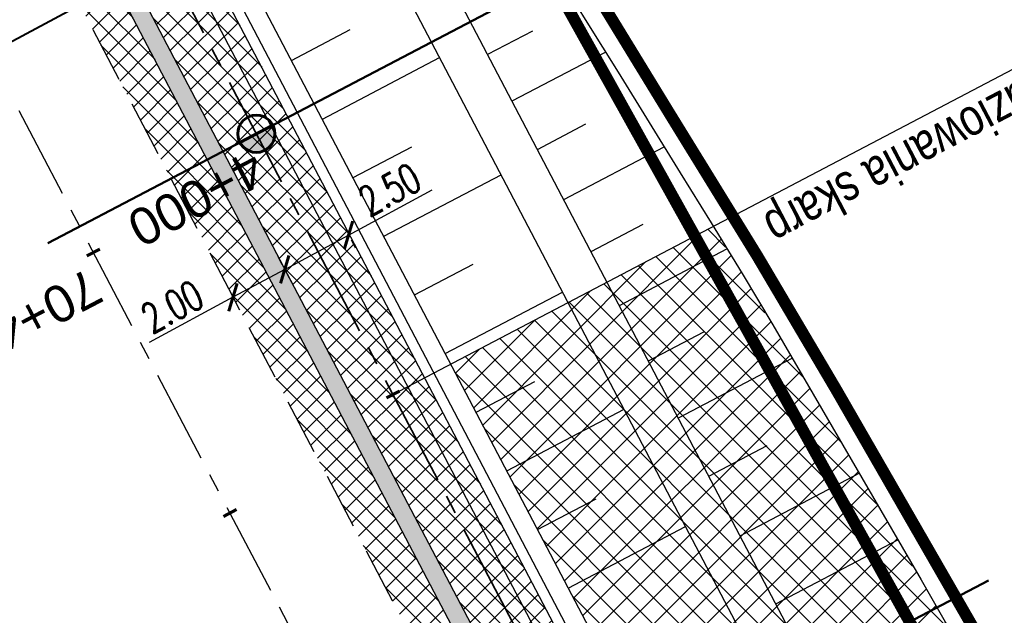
# Model space of a CAD drawing. Header units: metres. Extents: x 7529682 to 7533711, y 5721195 to 5727842.
# Tile 25 of 232: x 7531568 to 7531601, y 5724247 to 5724267. Entities that reach past the tile are written whole.
import ezdxf

# ---------------------------------------------------------------- set-up
doc = ezdxf.new("R2010")
doc.units = ezdxf.units.M
doc.header["$PDMODE"] = 1
doc.header["$PDSIZE"] = 0.3
for name, pattern in [('817-dzialki-09-05-04$0$HIDDEN', [0.375, 0.25, -0.125]), ('ACAD_ISO05W100', [33, 24, -3, 0, -3, 0, -3]), ('CENTER', [50.800000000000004, 31.75, -6.35, 6.35, -6.35]), ('CENTER2', [28.575000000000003, 19.05, -3.175, 3.175, -3.175]), ('HIDDEN', [9.524999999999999, 6.35, -3.175])]:
    doc.linetypes.add(name, pattern=pattern)
for name, color, linetype in [('C-DROGI-SYTUACJA', 7, 'Continuous'), ('C-DROGI-SYTUACJA-ETYKIETY', 7, 'Continuous'), ('D-hatch-pobocza', 131, 'Continuous'), ('D-pobocza', 60, 'Continuous'), ('D-skarpa', 2, 'Continuous'), ('D-skarpa-kreskowanie', 2, 'Continuous'), ('D-wymiary', 1, 'Continuous')]:
    doc.layers.add(name, color=color, linetype=linetype)
for name, color, linetype, lineweight in [('D-bariera-uliczna-typu-B-01', 1, 'FENCELINE1', 30), ('D-krawędzie', 3, 'Continuous', 30), ('D-obrzeża', 2, 'Continuous', 30), ('D-opisy', 2, 'Continuous', 30), ('D-oś', 10, 'CENTER', 30), ('D-pas-drogowy', 7, 'ACAD_ISO05W100', 50), ('Sieci-KD-proj', 4, 'KANDESZCZ_X2', 30)]:
    doc.layers.add(name, color=color, linetype=linetype, lineweight=lineweight)
for name, color, linetype, lineweight, true_color in [('D-hatch-ciag-pieszo-rowerowy', 7, 'Continuous', 13, 0xff9f80), ('D-hatch-gwozdziowanie', 7, 'Continuous', 13, 0xffc824), ('D-LR-etap-III', 7, '817-dzialki-09-05-04$0$HIDDEN', 50, 0x00008f), ('D-przekroje-pop', 7, 'Continuous', 50, 0x000099), ('D-typowe', 7, 'Continuous', 40, 0x0061c2), ('D-ścieki', 7, 'Continuous', 30, 0x0544ff)]:
    doc.layers.add(name, color=color, linetype=linetype, lineweight=lineweight, true_color=true_color)
doc.layers.add('poprzeczki', color=7, linetype='Continuous', true_color=0x0000c7)
doc.styles.add('2mm08', font='arial.ttf', dxfattribs={"width": 0.8})
doc.styles.add('DIMTEXT', font='simplex.shx', dxfattribs={"width": 0.7})
doc.styles.get("Standard").update_dxf_attribs({"font": 'arial.ttf'})
doc.linetypes.add('FENCELINE1', pattern='A,6.35,-2.54,[133,ltypeshp.shx,S=2.54,R=0,X=-2.54,Y=0],-2.54,25.4', length=36.83)
doc.linetypes.add('KANDESZCZ_X2', pattern='A,4.366477,-0.326302,["kd",DIMTEXT,S=1.28,R=0,X=0,Y=-0.405864],-2.036296,4.465198', length=11.194273)
doc.dimstyles.new('500', dxfattribs={"dimtxt": 1, "dimasz": 0.6999999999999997, "dimexe": 0.2, "dimexo": 0.5, "dimgap": 0.2, "dimtad": 1, "dimrnd": 0.005, "dimzin": 0, "dimdsep": 46, "dimtxsty": 'DIMTEXT', "dimblk": 'ARCHTICK', "dimcen": 0, "dimclrd": 256, "dimclre": 256, "dimclrt": 2, "dimadec": 5, "dimazin": 0, "dimtfac": 1, "dimtofl": 0, "dimtmove": 0, "dimatfit": 3, "dimfxl": 1, "dimtolj": 1, "dimtzin": 0, "dimlwd": -1, "dimlwe": -1, "dimarcsym": 0})
pattern_1 = [(45, (0, 0), (-0.3367596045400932, 0.3367596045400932), []), (135, (0, 0), (-0.3367596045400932, -0.3367596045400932), [])]

# ---------------------------------------------------------------- blocks, each defined once
blk = doc.blocks.new('AeccTickLine')
at = {"color": 0, "linetype": 'ByBlock', "lineweight": -2}
blk.add_line((0, 1), (-3.673819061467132e-16, -1), dxfattribs=at)
blk = doc.blocks.new('_ArchTick')
at = {"color": 0, "linetype": 'ByBlock', "const_width": 0.15}
blk.add_lwpolyline([(-0.5, -0.5), (0.5, 0.5)], dxfattribs=at)
blk = doc.blocks.new('*D112')
at = {"layer": 'D-wymiary', "transparency": 16777216}
for p, q in [((7531579.122805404, 5724259.497019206), (7531581.969951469, 5724261.029404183)), ((7531576.953360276, 5724258.329385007), (7531579.122805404, 5724259.497019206)), ((7531579.359772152, 5724259.056738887), (7531579.217592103, 5724259.320907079)), ((7531576.716393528, 5724258.769665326), (7531576.858573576, 5724258.505497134))]:
    blk.add_line(p, q, dxfattribs=at)
at = {"layer": 'Defpoints', "color": 0, "transparency": 16777216}
for p in [(7531579.122805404, 5724259.497019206), (7531579.122805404, 5724259.497019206), (7531576.953360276, 5724258.329385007)]:
    blk.add_point(p, dxfattribs=at)
at = {"layer": 'D-wymiary', "transparency": 16777216, "xscale": 0.6999999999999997, "yscale": 0.6999999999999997, "zscale": 0.6999999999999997}
for p, rotation in [((7531579.122805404, 5724259.497019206), 28.28993288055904), ((7531576.953360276, 5724258.329385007), 208.289932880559)]:
    blk.add_blockref('_ArchTick', p, dxfattribs=dict(at, rotation=rotation))
at = {"layer": 'D-wymiary', "color": 2, "transparency": 16777216, "insert": (7531580.522821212, 5724261.045480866), "char_height": 1, "attachment_point": 5, "rotation": 28.28993288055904, "style": 'DIMTEXT'}
blk.add_mtext('\\A1;2.50', dxfattribs=at)
blk = doc.blocks.new('*D113')
at = {"layer": 'D-wymiary', "transparency": 16777216}
for p, q in [((7531576.953360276, 5724258.329385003), (7531575.192238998, 5724257.381518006)), ((7531577.190327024, 5724257.889104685), (7531577.048146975, 5724258.153272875)), ((7531575.192238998, 5724257.381518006), (7531572.345092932, 5724255.84913303)), ((7531575.429205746, 5724256.941237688), (7531575.287025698, 5724257.205405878))]:
    blk.add_line(p, q, dxfattribs=at)
at = {"layer": 'Defpoints', "color": 0, "transparency": 16777216}
for p in [(7531576.953360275, 5724258.329385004), (7531575.192238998, 5724257.381518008), (7531575.192238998, 5724257.381518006)]:
    blk.add_point(p, dxfattribs=at)
at = {"layer": 'D-wymiary', "transparency": 16777216, "xscale": 0.6999999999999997, "yscale": 0.6999999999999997, "zscale": 0.6999999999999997}
for p, rotation in [((7531576.953360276, 5724258.329385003), 28.28993289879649), ((7531575.192238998, 5724257.381518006), 208.2899328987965)]:
    blk.add_blockref('_ArchTick', p, dxfattribs=dict(at, rotation=rotation))
at = {"layer": 'D-wymiary', "color": 2, "transparency": 16777216, "insert": (7531573.128716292, 5724257.065841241), "char_height": 1, "attachment_point": 5, "rotation": 28.28993289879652, "style": 'DIMTEXT'}
blk.add_mtext('\\A1;2.00', dxfattribs=at)
blk = doc.blocks.new('kilometraz')
at = {"linetype": 'ByBlock', "lineweight": -2}
blk.add_hatch(color=0, dxfattribs=at).paths.add_polyline_path([(0, -0.28125, 0.4142135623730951), (0.28125, 0, 0.4142135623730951), (0, 0.28125)])
at = {"color": 0, "linetype": 'ByBlock', "lineweight": -2}
blk.add_line((0, 0.28125), (0, -0.28125), dxfattribs=at)
blk.add_circle((0, 0), 0.28125, dxfattribs=at)

msp = doc.modelspace()

# ---------------------------------------------------------------- hatches: boundary and pattern name
at = {"layer": 'D-hatch-ciag-pieszo-rowerowy'}
h = msp.add_hatch(dxfattribs=at)
h.set_pattern_fill('ANSI37', color=256, scale=0.15, style=0)
h.set_pattern_definition(pattern_1)
edge = h.paths.add_edge_path()
edge.add_line((7531611.850669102, 5724194.891773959), (7531614.792923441, 5724196.435476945))
edge.add_line((7531614.792923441, 5724196.435476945), (7531608.229481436, 5724205.006951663))
edge.add_arc((7531630.063519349, 5724221.725946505), 27.50000000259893, 207.7245952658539, 217.442392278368, ccw=False)
edge.add_line((7531605.720684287, 5724208.932339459), (7531593.236041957, 5724232.687296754))
edge.add_line((7531593.236041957, 5724232.687296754), (7531571.713156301, 5724273.71477667))
edge.add_line((7531571.713156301, 5724273.71477667), (7531563.059394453, 5724290.221480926))
edge.add_line((7531563.059394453, 5724290.221480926), (7531560.262448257, 5724290.175655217))
edge.add_line((7531560.262448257, 5724290.175655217), (7531571.622883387, 5724268.506080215))
edge.add_line((7531571.622883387, 5724268.506080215), (7531593.146646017, 5724227.476930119))
edge.add_line((7531593.146646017, 5724227.476930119), (7531605.631288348, 5724203.721972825))
edge.add_arc((7531632.187108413, 5724217.678635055), 29.99999999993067, 207.7245952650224, 217.4423922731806)
edge.add_line((7531608.368157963, 5724199.439731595), (7531611.850669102, 5724194.891773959))
at = {"layer": 'D-hatch-gwozdziowanie'}
h = msp.add_hatch(dxfattribs=at)
h.set_pattern_fill('ANSI37', color=256, scale=0.2, style=0)
h.set_pattern_definition([(45, (0.4433457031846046, 0.2311808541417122), (-0.4490128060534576, 0.4490128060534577), []), (135, (0.4433457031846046, 0.2311808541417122), (-0.4490128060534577, -0.4490128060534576), [])])
h.paths.add_polyline_path([(7531594.418418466, 5724254.953266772), (7531591.520074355, 5724259.789248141), (7531582.601969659, 5724255.110838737), (7531586.897596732, 5724246.922403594), (7531591.26039928, 5724238.605916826), (7531595.319290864, 5724230.872932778), (7531599.668535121, 5724222.597476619), (7531604.029529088, 5724214.299663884), (7531607.218934, 5724208.294321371), (7531608.018402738, 5724207.014936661), (7531609.67977592, 5724204.745533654), (7531618.151294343, 5724194.042473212), (7531623.42524514, 5724196.659829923), (7531628.619915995, 5724199.505506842), (7531620.93967741, 5724209.446466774), (7531618.937833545, 5724212.41930015), (7531617.422289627, 5724215.235741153), (7531615.011830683, 5724219.83977059), (7531611.789155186, 5724225.912526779), (7531610.933588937, 5724227.270545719), (7531609.703818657, 5724228.885853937), (7531606.528303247, 5724233.901115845), (7531601.07951487, 5724243.400016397), (7531595.774424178, 5724252.63009536)])
at = {"layer": 'D-hatch-pobocza'}
h = msp.add_hatch(dxfattribs=at)
h.set_pattern_fill('ANSI37', color=256, scale=0.15, style=0)
h.set_pattern_definition(pattern_1)
h.paths.add_polyline_path([(7531607.891778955, 5724199.074953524, -0.04242732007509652), (7531605.100171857, 5724203.442839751), (7531592.615319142, 5724227.198197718), (7531571.091482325, 5724268.227489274), (7531558.466772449, 5724292.308617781), (7531533.230230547, 5724340.482613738), (7531517.651861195, 5724370.197543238), (7531516.434946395, 5724369.562363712), (7531531.900107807, 5724339.93328556), (7531557.226635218, 5724291.658956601), (7531569.851546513, 5724267.577443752), (7531591.375556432, 5724226.547822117), (7531608.842498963, 5724193.312870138), (7531611.311824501, 5724194.608572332)])
at = {"layer": 'D-ścieki', "linetype": 'ByBlock', "true_color": 0x00cccc}
h = msp.add_hatch(color=132, dxfattribs=at)
edge = h.paths.add_edge_path()
edge.add_line((7531611.374027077, 5724194.527339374), (7531611.850669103, 5724194.89177396))
edge.add_line((7531611.850669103, 5724194.89177396), (7531608.368157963, 5724199.439731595))
edge.add_arc((7531632.187108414, 5724217.678635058), 30.00000000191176, 207.7245952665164, 217.4423922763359, ccw=False)
edge.add_line((7531605.631288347, 5724203.721972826), (7531593.146646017, 5724227.476930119))
edge.add_line((7531593.146646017, 5724227.476930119), (7531571.622883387, 5724268.506080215))
edge.add_line((7531571.622883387, 5724268.506080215), (7531558.998259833, 5724292.587044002))
edge.add_line((7531558.998259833, 5724292.587044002), (7531533.76163089, 5724340.761206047))
edge.add_line((7531533.76163089, 5724340.761206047), (7531518.183261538, 5724370.476135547))
edge.add_arc((7531562.46662351, 5724393.692161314), 49.99999999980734, 198.4721210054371, 207.666255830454, ccw=False)
edge.add_line((7531515.042726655, 5724377.850002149), (7531511.283397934, 5724389.103646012))
edge.add_line((7531511.283397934, 5724389.103646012), (7531506.470491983, 5724397.337407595))
edge.add_line((7531506.470491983, 5724397.337407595), (7531505.95249533, 5724397.03462142))
edge.add_line((7531505.95249533, 5724397.03462142), (7531510.734016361, 5724388.854552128))
edge.add_line((7531510.734016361, 5724388.854552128), (7531514.473639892, 5724377.659896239))
edge.add_arc((7531562.466623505, 5724393.692161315), 50.59999999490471, 198.4721210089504, 207.6662558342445)
edge.add_line((7531517.651861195, 5724370.197543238), (7531533.230230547, 5724340.482613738))
edge.add_line((7531533.230230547, 5724340.482613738), (7531558.466772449, 5724292.308617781))
edge.add_line((7531558.466772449, 5724292.308617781), (7531571.091482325, 5724268.227489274))
edge.add_line((7531571.091482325, 5724268.227489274), (7531592.615319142, 5724227.198197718))
edge.add_line((7531592.615319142, 5724227.198197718), (7531605.100171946, 5724203.442839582))
edge.add_arc((7531632.187108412, 5724217.678635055), 30.59999999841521, 207.7245952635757, 217.442392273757)
edge.add_line((7531607.891778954, 5724199.074953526), (7531611.374027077, 5724194.527339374))

# ---------------------------------------------------------------- linework, layer by layer
at = {"layer": 'C-DROGI-SYTUACJA', "color": 10, "linetype": 'CENTER2', "lineweight": 35, "ltscale": 0.2}
msp.add_lwpolyline([(7531474.815809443, 5724464.451899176), (7531498.201389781, 5724419.897359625), (7531507.671593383, 5724401.833439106), (7531507.671593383, 5724401.833439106), (7531507.671593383, 5724401.833439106, -0.04013851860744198), (7531510.812128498, 5724394.459572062), (7531516.19647874, 5724378.341385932, 0.04013851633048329), (7531519.337013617, 5724370.967519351), (7531605.616191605, 5724206.442252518, 0.0426524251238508), (7531608.365594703, 5724202.136137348), (7531614.256663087, 5724194.442743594, -0.04259237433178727), (7531617.002724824, 5724190.14299819)], format="xyb", dxfattribs=at)
at = {"layer": 'D-bariera-uliczna-typu-B-01', "color": 160, "ltscale": 0.1, "true_color": 0x3d3dff, "flags": 128}
msp.add_lwpolyline([(7531615.096949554, 5724196.614128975), (7531608.50736919, 5724205.219738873, -0.04242731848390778), (7531606.030502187, 5724209.095167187), (7531593.545859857, 5724232.85012448), (7531572.023096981, 5724273.877370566), (7531559.398825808, 5724297.957662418), (7531534.162606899, 5724346.131042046), (7531521.291780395, 5724370.681474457)], format="xyb", dxfattribs=at)
at = {"layer": 'D-krawędzie', "linetype": 'HIDDEN', "ltscale": 0.3, "flags": 128}
msp.add_lwpolyline([(7530572.009999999, 5726166.06), (7530620.380949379, 5726072.761487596), (7530641.555222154, 5726032.007915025), (7530660.960861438, 5725995.070069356), (7530689.128213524, 5725941.540167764), (7530707.335918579, 5725907.031820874), (7530725.255781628, 5725873.092686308), (7530743.969545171, 5725837.653904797), (7530770.526708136, 5725787.119408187), (7530787.864146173, 5725754.266918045), (7530809.897571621, 5725712.541613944), (7530824.739035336, 5725684.389287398), (7530840.856259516, 5725653.693092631), (7530860.675070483, 5725616.154465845), (7530865.283000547, 5725607.394015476), (7530878.050274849, 5725583.079962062), (7530918.171722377, 5725507.178125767), (7530950.162943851, 5725446.305402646), (7530993.419108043, 5725364.264712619), (7531022.766433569, 5725308.719304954), (7531053.80955549, 5725249.872416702), (7531081.165622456, 5725197.874670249), (7531103.902359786, 5725154.540603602), (7531128.123220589, 5725108.448161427), (7531149.3, 5725068.249999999), (7531167.380094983, 5725033.766927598), (7531197.164745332, 5724976.987689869), (7531228.151004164, 5724918.034426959), (7531253.152837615, 5724870.491119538), (7531286.7961686, 5724806.653565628), (7531306.739858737, 5724768.664832), (7531335.094443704, 5724714.652299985), (7531357.3191504, 5724672.438740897), (7531373.644908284, 5724641.454376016), (7531392.161870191, 5724605.998675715), (7531418.480331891, 5724555.852756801), (7531439.726902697, 5724515.582472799), (7531468.399107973, 5724461.077223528), (7531491.782023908, 5724416.527754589), (7531531.990296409, 5724339.832565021), (7531557.226635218, 5724291.658956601), (7531569.851546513, 5724267.577443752), (7531591.375556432, 5724226.547822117), (7531610.003879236, 5724191.103071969), (7531616.882991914, 5724177.998849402), (7531629.984986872, 5724153.025496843), (7531641.006768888, 5724132.021778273), (7531664.906257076, 5724087.616922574), (7531677.64401952, 5724064.785715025), (7531683.112433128, 5724054.988140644), (7531686.752875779, 5724048.180044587), (7531695.447538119, 5724031.696667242), (7531703.748818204, 5724015.917210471), (7531709.214143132, 5724005.513965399), (7531719.388607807, 5723986.14687362), (7531726.295217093, 5723973.000144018), (7531732.740794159, 5723960.735633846), (7531735.13, 5723956.19)], dxfattribs=at)
at = {"layer": 'D-LR-etap-III', "ltscale": 10, "flags": 128}
msp.add_lwpolyline([(7531750.474471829, 5723895.103125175, 0.4, 0.4, 0), (7531750.505, 5723895.13, 0.4, 0.4, 0), (7531682.71, 5724022.92, 0.4, 0.4, 0), (7531619.177023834, 5724147.203692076, 0.4, 0.4, 0), (7531592.308960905, 5724198.48863389, 0.4, 0.4, 0), (7531553.263875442, 5724272.918564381, 0.4, 0.4, 0), (7531504.019999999, 5724366.79, 0.4, 0.4, 0), (7531482.09, 5724407.62, 0.4, 0.4, 0), (7531412.350402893, 5724541.182759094, 0.4, 0.4, 0), (7531388.463669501, 5724586.929768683, 0.4, 0.4, 0), (7531345.12, 5724669.94, 0.4, 0.4, 0), (7531127.66, 5725081.67, 0.4, 0.4, 0), (7531059.253139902, 5725211.040795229, 0.4, 0.4, 0), (7531008.007244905, 5725307.953830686, 0.4, 0.4, 0), (7530964.181635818, 5725390.835555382, 0.4, 0.4, 0), (7530914.557354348, 5725484.683561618, 0.4, 0.4, 0), (7530865.243241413, 5725577.493975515, 0.4, 0.4, 0), (7530840.085257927, 5725624.058651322, 0.4, 0.4, 0), (7530802.559525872, 5725694.924584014, 0.4, 0.4, 0), (7530755.54, 5725787.51, 0.4, 0.4, 0), (7530708.717810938, 5725876.303221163, 0.4, 0.4, 0), (7530695.12, 5725902.09, 0.4, 0.4, 0), (7530642.91397006, 5726001.07839487, 0.4, 0.4, 0), (7530634.934723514, 5726016.146615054, 0.4, 0.4, 0), (7530610.820000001, 5726061.929999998, 0.4, 0.4, 0), (7530610.820000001, 5726061.929999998, 0.4, 0.4, 0), (7530607.21, 5726063.51, 0.4, 0.4, 0), (7530597.42, 5726080.68, 0.4, 0.4, 0), (7530591.16, 5726088.44, 0.4, 0.4, 0), (7530581.28, 5726107.21, 0.4, 0.4, 0), (7530571.29, 5726130.56, 0.4, 0.4, 0), (7530549.554994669, 5726171.527317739, 0.4, 0.4, 0), (7530531.014309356, 5726206.473807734, 0.4, 0.4, 0), (7530516.461208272, 5726236.016618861, 0.4, 0.4, 0), (7530500.798929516, 5726266.141265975, 0.4, 0.4, 0), (7530491.349999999, 5726283.94, 0.4, 0.4, 0), (7530482.4, 5726303.41, 0.4, 0.4, 0), (7530482.4, 5726303.41, 0.4, 0.4, 0), (7530450.41, 5726357.28, 0.4, 0.4, 0), (7530397.759396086, 5726458.499907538, 0.4, 0.4, 0), (7530334.707815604, 5726583.664702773, 0.4, 0.4, 0), (7530303.939274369, 5726645.167943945, 0.4, 0.4, 0), (7530300.509779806, 5726651.777515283, 0.4, 0.4, 0), (7530289.213532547, 5726671.966724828, 0.4, 0.4, 0), (7530281.54, 5726685.57, 0.4, 0.4, 0), (7530261.37085633, 5726724.163374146, 0.4, 0.4, 0), (7530254.03, 5726738.21, 0.4, 0.4, 0), (7530197.219999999, 5726845.06, 0.4, 0.4, 0), (7530194.71, 5726849.15, 0.4, 0.4, 0), (7530195.92, 5726850.75, 0.4, 0.4, 0), (7530170.546669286, 5726892.961489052, 0.4, 0.4, 0), (7530143.174718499, 5726945.065838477, 0.4, 0.4, 0), (7530105.059999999, 5727018.32, 0.4, 0.4, 0), (7530100.059999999, 5727027.16, 0.4, 0.4, 0), (7530062.318670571, 5727099.625398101, 0.4, 0.4, 0), (7530015.378537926, 5727189.420463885, 0.4, 0.4, 0), (7529983.207960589, 5727250.206596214, 0.4, 0.4, 0), (7529953.284293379, 5727306.74720398, 0.4, 0.4, 0), (7529900.67053443, 5727406.15903814, 0.4, 0.4, 0), (7529890.630239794, 5727425.131178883, 0.4, 0.4, 0), (7529875.155383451, 5727454.426350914, 0.4, 0.4, 0), (7529857.560096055, 5727487.787346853, 0.4, 0.4, 0), (7529835.194401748, 5727530.19312405, 0.4, 0.4, 0), (7529811.740544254, 5727574.662079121, 0.4, 0.4, 0), (7529792.101859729, 5727611.922638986, 0.4, 0.4, 0), (7529768.066117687, 5727657.469613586, 0.4, 0.4, 0), (7529755.210566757, 5727682.131373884, 0.4, 0.4, 0), (7529753.309999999, 5727681.13, 0.4, 0.4, 0), (7529739.21, 5727707.77, 0.4, 0.4, 0), (7529735.394745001, 5727711.251990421, 0.4, 0.4, 0), (7529725.42, 5727730.2, 0.4, 0.4, 0), (7529723.55, 5727729.88, 0.4, 0.4, 0), (7529695.566668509, 5727782.932080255, 0.4, 0.4, 0), (7529717.67971874, 5727794.024357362, 0.4, 0.4, 0), (7529736.274870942, 5727758.647400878, 0.4, 0.4, 0), (7529736.274870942, 5727758.647400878, 0.4, 0.4, 0), (7529744.511003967, 5727750.406106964, 0.4, 0.4, 0), (7529744.511003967, 5727750.406106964, 0.4, 0.4, 0), (7529750.282568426, 5727738.549848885, 0.4, 0.4, 0), (7529777.108510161, 5727687.569424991, 0.4, 0.4, 0), (7529796.51537536, 5727651.329932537, 0.4, 0.4, 0), (7529814.937945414, 5727616.793170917, 0.4, 0.4, 0), (7529839.006722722, 5727572.303976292, 0.4, 0.4, 0), (7529860.617626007, 5727532.509108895, 0.4, 0.4, 0), (7529882.348967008, 5727491.504261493, 0.4, 0.4, 0), (7529904.865139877, 5727449.096370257, 0.4, 0.4, 0), (7529920.747384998, 5727418.884773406, 0.4, 0.4, 0), (7529946.676504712, 5727368.547487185, 0.4, 0.4, 0), (7529972.024701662, 5727320.573310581, 0.4, 0.4, 0), (7529987.740014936, 5727290.153392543, 0.4, 0.4, 0), (7529996.497385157, 5727273.661630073, 0.4, 0.4, 0), (7530017.541471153, 5727234.202689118, 0.4, 0.4, 0), (7530033.053657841, 5727204.864166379, 0.4, 0.4, 0), (7530051.622983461, 5727170.222745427, 0.4, 0.4, 0), (7530069.276612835, 5727137.015751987, 0.4, 0.4, 0), (7530089.385386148, 5727097.533639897, 0.4, 0.4, 0), (7530109.712512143, 5727060.746615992, 0.4, 0.4, 0), (7530136.769722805, 5727011.640131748, 0.4, 0.4, 0), (7530162.446686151, 5726962.743777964, 0.4, 0.4, 0), (7530187.674104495, 5726916.992101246, 0.4, 0.4, 0), (7530207.820739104, 5726879.335323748, 0.4, 0.4, 0), (7530230.625609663, 5726834.518686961, 0.4, 0.4, 0), (7530262.288093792, 5726776.61832811, 0.4, 0.4, 0), (7530277.509672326, 5726760.213143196, 0.4, 0.4, 0), (7530286.036865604, 5726744.106684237, 0.4, 0.4, 0), (7530288.097472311, 5726735.884066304, 0.4, 0.4, 0), (7530290.393870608, 5726725.046963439, 0.4, 0.4, 0), (7530296.17664807, 5726713.582980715, 0.4, 0.4, 0), (7530302.726195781, 5726701.18226779, 0.4, 0.4, 0), (7530325.685047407, 5726657.466383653, 0.4, 0.4, 0), (7530343.243978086, 5726623.648592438, 0.4, 0.4, 0), (7530360.229820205, 5726591.746871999, 0.4, 0.4, 0), (7530383.20855044, 5726548.059469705, 0.4, 0.4, 0), (7530406.017875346, 5726503.605514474, 0.4, 0.4, 0), (7530427.464919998, 5726462.620289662, 0.4, 0.4, 0), (7530447.9278544, 5726424.388014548, 0.4, 0.4, 0), (7530471.126878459, 5726379.920667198, 0.4, 0.4, 0), (7530490.501003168, 5726343.033350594, 0.4, 0.4, 0), (7530509.499458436, 5726306.733076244, 0.4, 0.4, 0), (7530529.890269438, 5726267.244072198, 0.4, 0.4, 0), (7530543.852446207, 5726238.990319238, 0.4, 0.4, 0), (7530554.808897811, 5726218.943990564, 0.4, 0.4, 0), (7530559.027108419, 5726212.223286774, 0.4, 0.4, 0), (7530563.060988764, 5726206.409670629, 0.4, 0.4, 0), (7530566.93354971, 5726200.463543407, 0.4, 0.4, 0), (7530569.771022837, 5726194.901501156, 0.4, 0.4, 0), (7530571.47319415, 5726191.282350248, 0.4, 0.4, 0), (7530572.839142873, 5726188.024533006, 0.4, 0.4, 0), (7530575.295071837, 5726182.034664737, 0.4, 0.4, 0), (7530579.736851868, 5726173.306070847, 0.4, 0.4, 0), (7530583.3, 5726167.41, 0.4, 0.4, 0), (7530593.4, 5726163.33, 0.4, 0.4, 0), (7530598.618375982, 5726155.264489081, 0.4, 0.4, 0), (7530608.258304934, 5726140.497132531, 0.4, 0.4, 0), (7530603.269999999, 5726136.83, 0.4, 0.4, 0), (7530606.53, 5726131.84, 0.4, 0.4, 0), (7530604.239057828, 5726124.21679044, 0.4, 0.4, 0), (7530605.847136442, 5726121.630127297, 0.4, 0.4, 0), (7530608.971611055, 5726116.164124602, 0.4, 0.4, 0), (7530618.114293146, 5726097.791111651, 0.4, 0.4, 0), (7530651.213125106, 5726034.959524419, 0.4, 0.4, 0), (7530670.243741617, 5725998.61095082, 0.4, 0.4, 0), (7530698.075474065, 5725945.952624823, 0.4, 0.4, 0), (7530716.505955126, 5725911.3051464, 0.4, 0.4, 0), (7530735.223454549, 5725875.667401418, 0.4, 0.4, 0), (7530752.504235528, 5725842.154920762, 0.4, 0.4, 0), (7530778.310652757, 5725793.501254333, 0.4, 0.4, 0), (7530797.499961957, 5725756.381811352, 0.4, 0.4, 0), (7530812.518974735, 5725728.28874362, 0.4, 0.4, 0), (7530820.039295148, 5725713.160404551, 0.4, 0.4, 0), (7530822.422446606, 5725710.193574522, 0.4, 0.4, 0), (7530833.154893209, 5725688.800634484, 0.4, 0.4, 0), (7530849.629354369, 5725656.158601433, 0.4, 0.4, 0), (7530867.98290276, 5725621.963939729, 0.4, 0.4, 0), (7530872.629809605, 5725612.88760475, 0.4, 0.4, 0), (7530880.354488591, 5725597.594500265, 0.4, 0.4, 0), (7530883.839446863, 5725593.389159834, 0.4, 0.4, 0), (7530891.782113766, 5725587.763349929, 0.4, 0.4, 0), (7530895.038670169, 5725584.280746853, 0.4, 0.4, 0), (7530897.033644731, 5725580.941110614, 0.4, 0.4, 0), (7530900.951646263, 5725579.945856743, 0.4, 0.4, 0), (7530904.80970798, 5725571.977328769, 0.4, 0.4, 0), (7530903.682362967, 5725568.566434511, 0.4, 0.4, 0), (7530908.900614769, 5725558.844845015, 0.4, 0.4, 0), (7530910.252030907, 5725545.671606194, 0.4, 0.4, 0), (7530912.872986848, 5725538.645543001, 0.4, 0.4, 0), (7530945.278171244, 5725478.464284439, 0.4, 0.4, 0), (7530959.692318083, 5725450.24628822, 0.4, 0.4, 0), (7531002.82670893, 5725368.192370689, 0.4, 0.4, 0), (7531044.703532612, 5725290.314293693, 0.4, 0.4, 0), (7531064.098839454, 5725253.212562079, 0.4, 0.4, 0), (7531083.010253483, 5725216.677517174, 0.4, 0.4, 0), (7531113.013137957, 5725158.465613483, 0.4, 0.4, 0), (7531137.364304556, 5725113.07076138, 0.4, 0.4, 0), (7531150.830830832, 5725086.711759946, 0.4, 0.4, 0), (7531159.745663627, 5725076.640848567, 0.4, 0.4, 0), (7531166.309999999, 5725074.58, 0.4, 0.4, 0), (7531172.29, 5725062.58, 0.4, 0.4, 0), (7531170.589828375, 5725055.605912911, 0.4, 0.4, 0), (7531173.732823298, 5725044.080706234, 0.4, 0.4, 0), (7531215.342008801, 5724964.859648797, 0.4, 0.4, 0), (7531238.054496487, 5724921.684649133, 0.4, 0.4, 0), (7531262.389821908, 5724875.282876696, 0.4, 0.4, 0), (7531295.587160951, 5724811.265731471, 0.4, 0.4, 0), (7531348.487908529, 5724712.362812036, 0.4, 0.4, 0), (7531363.740817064, 5724682.68394264, 0.4, 0.4, 0), (7531366.986905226, 5724675.865317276, 0.4, 0.4, 0), (7531382.541261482, 5724646.110625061, 0.4, 0.4, 0), (7531401.299165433, 5724610.874551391, 0.4, 0.4, 0), (7531428.964837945, 5724558.862274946, 0.4, 0.4, 0), (7531449.111202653, 5724520.397801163, 0.4, 0.4, 0), (7531477.292992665, 5724465.831467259, 0.4, 0.4, 0), (7531500.996290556, 5724421.112506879, 0.4, 0.4, 0), (7531512.121834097, 5724400.549045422, 0.4, 0.4, 0), (7531513.78163794, 5724396.757451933, 0.4, 0.4, 0), (7531526.32, 5724379.39, 0.4, 0.4, 0), (7531566.783642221, 5724302.73628205, 0.4, 0.4, 0), (7531578.579156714, 5724282.774819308, 0.4, 0.4, 0), (7531584.232619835, 5724273.111246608, 0.4, 0.4, 0), (7531590.109283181, 5724263.508189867, 0.4, 0.4, 0), (7531593.027899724, 5724258.771479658, 0.4, 0.4, 0), (7531595.711841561, 5724254.226824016, 0.4, 0.4, 0), (7531601.659976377, 5724243.898197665, 0.4, 0.4, 0), (7531606.097733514, 5724235.986407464, 0.4, 0.4, 0), (7531609.382207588, 5724230.799061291, 0.4, 0.4, 0), (7531611.580260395, 5724227.671180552, 0.4, 0.4, 0), (7531612.707802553, 5724225.86410867, 0.4, 0.4, 0), (7531618.665224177, 5724214.480919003, 0.4, 0.4, 0), (7531619.885522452, 5724212.333950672, 0.4, 0.4, 0), (7531620.931818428, 5724210.787064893, 0.4, 0.4, 0), (7531623.518605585, 5724207.111542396, 0.4, 0.4, 0), (7531626.143926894, 5724203.61306897, 0.4, 0.4, 0), (7531632.022984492, 5724196.485954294, 0.4, 0.4, 0), (7531653.949089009, 5724152.617641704, 0.4, 0.4, 0), (7531656.750690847, 5724143.103797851, 0.4, 0.4, 0), (7531659.61440691, 5724133.254504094, 0.4, 0.4, 0), (7531661.627147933, 5724128.646047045, 0.4, 0.4, 0.01093811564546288), (7531674.314987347, 5724101.43546424, 0.4, 0.4, 0), (7531685.137626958, 5724081.408252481, 0.4, 0.4, 0), (7531692.159945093, 5724066.277333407, 0.4, 0.4, 0), (7531699.662164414, 5724051.388120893, 0.4, 0.4, 0), (7531704.480624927, 5724040.808561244, 0.4, 0.4, 0), (7531704.480624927, 5724040.808561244, 0.4, 0.4, 0), (7531704.401251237, 5724037.368913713, 0.4, 0.4, 0), (7531720.383609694, 5724003.441317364, 0.4, 0.4, 0), (7531728.79890528, 5723986.206298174, 0.4, 0.4, 0), (7531733.237926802, 5723977.192631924, 0.4, 0.4, 0), (7531736.750027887, 5723969.505210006, 0.4, 0.4, 0), (7531737.336143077, 5723968.518916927, 0.4, 0.4, 0), (7531738.285051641, 5723967.699360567, 0.4, 0.4, 0), (7531742.180915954, 5723962.346428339, 0.4, 0.4, 0), (7531744.286141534, 5723958.615526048, 0.4, 0.4, 0), (7531755.393260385, 5723944.192617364, 0.4, 0.4, 0), (7531758.69, 5723936.76, 0.4, 0.4, 0), (7531780.08, 5723929.25, 0.4, 0.4, 0), (7531792.611989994, 5723906.337708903, 0.4, 0.4, 0), (7531792.611989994, 5723906.337708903, 0.4, 0.4, 0), (7531756.962094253, 5723883.055323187, 0.4, 0.4, 0), (7531750.46, 5723895.130000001, 0.4, 0.4, 0), (7531750.46, 5723895.130000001, 0, 0, 0)], format="xyseb", dxfattribs=at)
at = {"layer": 'D-obrzeża'}
msp.add_lwpolyline([(7531614.793854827, 5724196.435965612), (7531608.229481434, 5724205.006951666, -0.04242731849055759), (7531605.720684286, 5724208.932339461), (7531593.236041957, 5724232.687296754), (7531571.713156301, 5724273.71477667), (7531559.088841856, 5724297.795151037), (7531533.852572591, 5724345.968626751), (7531520.493826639, 5724371.449740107, -0.04013851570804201), (7531517.353291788, 5724378.823606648), (7531511.965880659, 5724394.950955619, 0.04013851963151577), (7531508.825345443, 5724402.324822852), (7531499.308193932, 5724420.478293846), (7531486.378668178, 5724445.111809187)], format="xyb", dxfattribs=at)
at = {"layer": 'D-opisy'}
msp.add_line((7531580.633541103, 5724254.081524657), (7531613.758630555, 5724271.452750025), dxfattribs=at)
at = {"layer": 'D-oś', "ltscale": 0.1}
msp.add_lwpolyline([(7531812.380848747, 5723798.616780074), (7531655.397024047, 5724097.899918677), (7531637.916099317, 5724130.379189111), (7531626.885633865, 5724151.399455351), (7531613.784040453, 5724176.372042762), (7531606.905700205, 5724189.474794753), (7531588.276149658, 5724224.921883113), (7531566.751706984, 5724265.952329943), (7531554.126292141, 5724290.034803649), (7531528.890461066, 5724338.207443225), (7531488.682972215, 5724414.901138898), (7531465.30154836, 5724459.447768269)], dxfattribs=at)
at = {"layer": 'D-pas-drogowy', "ltscale": 0.2, "flags": 128}
msp.add_lwpolyline([(7531633.018560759, 5724182.834272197, 0.4, 0.4, 0), (7531617.558899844, 5724211.608162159, 0.4, 0.4, 0), (7531566.783642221, 5724302.73628205, 0.4, 0.4, 0), (7531538.419082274, 5724356.469679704, 0.4, 0.4, 0), (7531526.32, 5724379.39, 0.4, 0.4, 0), (7531516.102085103, 5724393.607319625, 0.4, 0.4, 0.001485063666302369), (7531513.78037409, 5724396.837773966, 0.4, 0.4, 0), (7531501.87, 5724413.41, 0.4, 0.4, 0), (7531474.926107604, 5724464.507896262, 0.4, 0.4, 0), (7531446.200436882, 5724518.992313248, 0.4, 0.4, 0), (7531424.962185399, 5724559.262257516, 0.4, 0.4, 0), (7531398.444460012, 5724609.565801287, 0.4, 0.4, 0), (7531379.647455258, 5724645.216004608, 0.4, 0.4, 0), (7531365.23, 5724672.56, 0.4, 0.4, 0), (7531341.305752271, 5724717.915356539, 0.4, 0.4, 0), (7531312.899996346, 5724771.788898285, 0.4, 0.4, 0), (7531292.590923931, 5724810.306502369, 0.4, 0.4, 0), (7531259.391619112, 5724873.271351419, 0.4, 0.4, 0), (7531233.740401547, 5724921.922582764, 0.4, 0.4, 0), (7531203.072738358, 5724980.092044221, 0.4, 0.4, 0), (7531173.471398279, 5725036.225177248, 0.4, 0.4, 0), (7531168.269999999, 5725046.09, 0.4, 0.4, 0), (7531172.29, 5725062.58, 0.4, 0.4, 0), (7531166.309999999, 5725074.58, 0.4, 0.4, 0), (7531150.32, 5725079.6, 0.4, 0.4, 0), (7531141.5, 5725096.43, 0.4, 0.4, 0), (7531109.311735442, 5725157.814415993, 0.4, 0.4, 0), (7531086.641300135, 5725201.047918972, 0.4, 0.4, 0), (7531059.198258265, 5725253.383662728, 0.4, 0.4, 0), (7531028.206828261, 5725312.48946212, 0.4, 0.4, 0), (7530999.104694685, 5725367.990143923, 0.4, 0.4, 0), (7530956.247527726, 5725449.724815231, 0.4, 0.4, 0), (7530924.397774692, 5725510.463768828, 0.4, 0.4, 0), (7530897.509999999, 5725561.74, 0.4, 0.4, 0), (7530894.46, 5725566.14, 0.4, 0.4, 0), (7530892.16, 5725570.49, 0.4, 0.4, 0), (7530869.362688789, 5725613.307018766, 0.4, 0.4, 0), (7530861.693971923, 5725627.704613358, 0.4, 0.4, 0), (7530852.74, 5725644.52, 0.4, 0.4, 0), (7530831.509999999, 5725684.2, 0.4, 0.4, 0), (7530811.13, 5725722.52, 0.4, 0.4, 0), (7530792.3476413, 5725757.940652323, 0.4, 0.4, 0), (7530768.03, 5725803.8, 0.4, 0.4, 0), (7530748.768542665, 5725840.178507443, 0.4, 0.4, 0), (7530727.7, 5725879.97, 0.4, 0.4, 0), (7530712.0981582, 5725909.54523909, 0.4, 0.4, 0), (7530693.644105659, 5725944.645156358, 0.4, 0.4, 0), (7530665.702224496, 5725997.538976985, 0.4, 0.4, 0), (7530641.759999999, 5726042.88, 0.4, 0.4, 0), (7530616.5, 5726091.48, 0.4, 0.4, 0), (7530604.628439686, 5726114.319880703, 0.4, 0.4, -0.007762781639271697), (7530602.5, 5726118.43, 0.4, 0.4, 0), (7530603.992037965, 5726123.394821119, 0.4, 0.4, 0), (7530606.53, 5726131.84, 0.4, 0.4, 0), (7530603.269999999, 5726136.83, 0.4, 0.4, 0), (7530593.775620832, 5726151.368713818, 0.4, 0.4, 0), (7530590.202637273, 5726156.84001263, 0.4, 0.4, 0), (7530583.3, 5726167.41, 0.4, 0.4, 0), (7530580.578343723, 5726170.427567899, 0.4, 0.4, 0), (7530575.849999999, 5726175.67, 0.4, 0.4, 0), (7530569.009999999, 5726186.66, 0.4, 0.4, 0), (7530562.555322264, 5726199.189409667, 0.4, 0.4, 0), (7530555.67, 5726211.39, 0.4, 0.4, 0), (7530548.29, 5726224.23, 0.4, 0.4, 0), (7530540.58, 5726237.71, 0.4, 0.4, 0), (7530532.679999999, 5726252.65, 0.4, 0.4, 0), (7530524.059999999, 5726269.35, 0.4, 0.4, 0), (7530502.82, 5726309.91, 0.4, 0.4, 0), (7530488.83, 5726336.63, 0.4, 0.4, 0), (7530466.03, 5726380.16, 0.4, 0.4, 0), (7530438.469999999, 5726432.77, 0.4, 0.4, 0), (7530424.53, 5726459.09, 0.4, 0.4, 0), (7530401.63, 5726502.97, 0.4, 0.4, 0), (7530383.38, 5726538.06, 0.4, 0.4, 0), (7530353.969999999, 5726593.52, 0.4, 0.4, 0), (7530338.469999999, 5726622.74, 0.4, 0.4, 0), (7530322.009999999, 5726653.88, 0.4, 0.4, 0), (7530297.54, 5726700.33, 0.4, 0.4, 0), (7530287.38, 5726719.6, 0.4, 0.4, 0), (7530285.94993921, 5726722.315508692, 0.4, 0.4, 0), (7530280.259999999, 5726733.12, 0.4, 0.4, 0), (7530266.73, 5726758.74, 0.4, 0.4, 0), (7530260.42, 5726770.47, 0.4, 0.4, 0), (7530253.25, 5726783.82, 0.4, 0.4, 0), (7530244.95, 5726799.33, 0.4, 0.4, 0), (7530239.389999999, 5726808.49, 0.4, 0.4, 0), (7530238.29, 5726807.9, 0.4, 0.4, 0), (7530218.11, 5726850.67, 0.4, 0.4, 0), (7530175.906646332, 5726928.168028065, 0.4, 0.4, 0), (7530096.679999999, 5727076.15, 0.4, 0.4, 0), (7530094.679999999, 5727079.89, 0.4, 0.4, 0), (7530064.59693469, 5727135.522637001, 0.4, 0.4, 0), (7530046.730970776, 5727168.8921561, 0.4, 0.4, 0), (7530025.803045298, 5727208.461374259, 0.4, 0.4, 0), (7530012.846501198, 5727232.979315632, 0.4, 0.4, 0), (7529994.15, 5727268.45, 0.4, 0.4, 0), (7529981.670868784, 5727291.93018666, 0.4, 0.4, 0), (7529949.889999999, 5727351.73, 0.4, 0.4, 0), (7529924.75, 5727399.03, 0.4, 0.4, 0), (7529915.515824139, 5727417.099754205, 0.4, 0.4, 0), (7529885.83, 5727475.19, 0.4, 0.4, 0), (7529862.559999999, 5727519.97, 0.4, 0.4, 0), (7529852.984923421, 5727538.191086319, 0.4, 0.4, 0), (7529836.513084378, 5727569.51130111, 0.4, 0.4, 0), (7529815.36890814, 5727609.140983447, 0.4, 0.4, 0), (7529792.795203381, 5727651.247499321, 0.4, 0.4, 0), (7529774.199114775, 5727685.858348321, 0.4, 0.4, 0), (7529746.966026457, 5727736.059440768, 0.4, 0.4, 0), (7529733.92, 5727757.62, 0.4, 0.4, 0), (7529708.607472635, 5727806.388536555, 0.4, 0.4, 0), (7529688.491967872, 5727796.344621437, 0.4, 0.4, 0), (7529723.55, 5727729.88, 0.4, 0.4, 0), (7529725.42, 5727730.2, 0.4, 0.4, 0), (7529735.38, 5727711.28, 0.4, 0.4, 0), (7529739.21, 5727707.77, 0.4, 0.4, 0), (7529753.309999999, 5727681.13, 0.4, 0.4, 0), (7529755.178396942, 5727682.114424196, 0.4, 0.4, 0), (7529792.101859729, 5727611.922638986, 0.4, 0.4, 0), (7529811.740544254, 5727574.662079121, 0.4, 0.4, 0), (7529835.194401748, 5727530.19312405, 0.4, 0.4, 0), (7529857.560096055, 5727487.787346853, 0.4, 0.4, 0), (7529875.155383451, 5727454.426350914, 0.4, 0.4, 0), (7529890.630239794, 5727425.131178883, 0.4, 0.4, 0), (7529900.67053443, 5727406.15903814, 0.4, 0.4, 0), (7529953.284293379, 5727306.74720398, 0.4, 0.4, 0), (7529983.207960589, 5727250.206596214, 0.4, 0.4, 0), (7530015.378537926, 5727189.420463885, 0.4, 0.4, 0), (7530062.318670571, 5727099.625398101, 0.4, 0.4, 0), (7530100.059999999, 5727027.16, 0.4, 0.4, 0), (7530105.059999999, 5727018.32, 0.4, 0.4, 0), (7530143.174718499, 5726945.065838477, 0.4, 0.4, 0), (7530170.546669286, 5726892.961489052, 0.4, 0.4, 0), (7530195.92, 5726850.75, 0.4, 0.4, 0), (7530194.71, 5726849.15, 0.4, 0.4, 0), (7530197.219999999, 5726845.06, 0.4, 0.4, 0), (7530254.03, 5726738.21, 0.4, 0.4, 0), (7530261.37085633, 5726724.163374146, 0.4, 0.4, 0), (7530281.54, 5726685.57, 0.4, 0.4, 0), (7530289.213532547, 5726671.966724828, 0.4, 0.4, 0), (7530300.509779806, 5726651.777515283, 0.4, 0.4, 0), (7530303.939274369, 5726645.167943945, 0.4, 0.4, 0), (7530334.707815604, 5726583.664702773, 0.4, 0.4, 0), (7530397.759396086, 5726458.499907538, 0.4, 0.4, 0), (7530450.41, 5726357.28, 0.4, 0.4, 0), (7530482.4, 5726303.41, 0.4, 0.4, 0), (7530483.687990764, 5726301.003383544, 0.4, 0.4, 0), (7530491.349999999, 5726283.94, 0.4, 0.4, 0), (7530512.67, 5726243.78, 0.4, 0.4, 0), (7530529.429999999, 5726209.46, 0.4, 0.4, 0), (7530571.29, 5726130.56, 0.4, 0.4, 0), (7530581.28, 5726107.21, 0.4, 0.4, 0), (7530591.16, 5726088.44, 0.4, 0.4, 0), (7530597.42, 5726080.68, 0.4, 0.4, 0), (7530607.21, 5726063.51, 0.4, 0.4, 0), (7530610.820000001, 5726061.929999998, 0.4, 0.4, 0), (7530634.934723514, 5726016.146615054, 0.4, 0.4, 0), (7530642.91397006, 5726001.07839487, 0.4, 0.4, 0), (7530695.12, 5725902.09, 0.4, 0.4, 0), (7530708.717810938, 5725876.303221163, 0.4, 0.4, 0), (7530755.54, 5725787.51, 0.4, 0.4, 0), (7530802.559525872, 5725694.924584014, 0.4, 0.4, 0), (7530840.085257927, 5725624.058651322, 0.4, 0.4, 0), (7530865.243241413, 5725577.493975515, 0.4, 0.4, 0), (7530914.557354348, 5725484.683561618, 0.4, 0.4, 0), (7530964.181635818, 5725390.835555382, 0.4, 0.4, 0), (7531008.007244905, 5725307.953830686, 0.4, 0.4, 0), (7531059.253139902, 5725211.040795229, 0.4, 0.4, 0), (7531127.66, 5725081.67, 0.4, 0.4, 0), (7531345.12, 5724669.94, 0.4, 0.4, 0), (7531388.463669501, 5724586.929768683, 0.4, 0.4, 0), (7531412.350402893, 5724541.182759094, 0.4, 0.4, 0), (7531482.09, 5724407.62, 0.4, 0.4, 0), (7531504.019999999, 5724366.79, 0.4, 0.4, 0), (7531519.374444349, 5724337.520497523, 0.4, 0.4, 0), (7531563.748815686, 5724252.931583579, 0.4, 0.4, 0), (7531602.175111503, 5724179.681224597, 0.4, 0.4, 0), (7531619.177023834, 5724147.203692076, 0.4, 0.4, 0), (7531625.038493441, 5724135.63500206, 0.4, 0.4, 0), (7531656.796442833, 5724073.31633882, 0.4, 0.4, 0), (7531675.12, 5724037.36, 0.4, 0.4, 0), (7531682.71, 5724022.92, 0.4, 0.4, 0), (7531705.565196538, 5723979.810545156, 0.4, 0.4, 0), (7531736.605941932, 5723921.261514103, 0.4, 0.4, 0), (7531750.46, 5723895.130000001, 0.4, 0.4, 0), (7531740.769999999, 5723886.56, 0.4, 0.4, 0), (7531732.86, 5723885, 0.4, 0.4, 0), (7531722.179999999, 5723887.77, 0.4, 0.4, 0), (7531729.87, 5723862.17, 0.4, 0.4, 0), (7531742.92, 5723861.93, 0.4, 0.4, 0), (7531763.71, 5723859.52, 0.4, 0.4, 0), (7531768.42, 5723854.12, 0.4, 0.4, 0), (7531787.42, 5723817.97, 0.4, 0.4, 0), (7531795.57, 5723809.82, 0.4, 0.4, 0), (7531816.346897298, 5723819.850397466, 0.4, 0.4, 0), (7531816.346897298, 5723819.850397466, 0.4, 0.4, 0), (7531805.059999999, 5723843.23, 0.4, 0.4, 0), (7531803.61, 5723886.23, 0.4, 0.4, 0), (7531803.61, 5723886.23, 0.4, 0.4, 0), (7531780.08, 5723929.25, 0.4, 0.4, 0), (7531758.69, 5723936.76, 0.4, 0.4, 0), (7531749.3590272, 5723946.412126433, 0.4, 0.4, 0), (7531742.71, 5723953.29, 0.4, 0.4, 0), (7531735.177368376, 5723967.877529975, 0.4, 0.4, 0), (7531722.37, 5723992.68, 0.4, 0.4, 0), (7531705.041669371, 5724030.885563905, 0.4, 0.4, 0), (7531699.469999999, 5724043.17, 0.4, 0.4, 0), (7531692.69, 5724058.11, 0.4, 0.4, 0), (7531679.672010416, 5724084.016803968, 0.4, 0.4, 0), (7531674.55, 5724094.21, 0.4, 0.4, 0), (7531666.633166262, 5724114.002855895, 0.4, 0.4, 0), (7531649, 5724153.82, 0.4, 0.4, 0), (7531641.49, 5724149.34, 0.4, 0.4, 0), (7531626.04, 5724179.34, 0.4, 0.4, 0), (7531633.03, 5724182.84, 0, 0, 0)], format="xyseb", dxfattribs=at)
at = {"layer": 'D-pobocza'}
msp.add_lwpolyline([(7531615.63916517, 5724196.975170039), (7531609.02344645, 5724205.614915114, -0.04242731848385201), (7531606.605878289, 5724209.397561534), (7531594.121411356, 5724233.152184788), (7531572.598762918, 5724274.17921278), (7531559.974582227, 5724298.259332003), (7531534.738312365, 5724346.432808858), (7531521.841121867, 5724371.033529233), (7531520.918904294, 5724371.715800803)], format="xyb", dxfattribs=at)
at = {"layer": 'D-przekroje-pop', "extrusion": (0.4644262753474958, -0.8856117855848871, 0)}
for points, elevation in [([(9328565.575372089, 0), (9328550.575372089, 0), (9328542.575372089, 0)], -1571612.937165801), ([(9328565.575372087, 0), (9328550.575372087, 0), (9328542.575372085, 0)], -1571587.937165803)]:
    msp.add_lwpolyline(points, dxfattribs=dict(at, elevation=elevation))
at = {"layer": 'D-skarpa', "linetype": 'Continuous'}
for points in [[(7531556.156322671, 5724318.477818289), (7531554.82790487, 5724317.781178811), (7531563.960162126, 5724300.34862678), (7531576.583776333, 5724276.269587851), (7531598.104959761, 5724235.245350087), (7531610.589251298, 5724211.491060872, 0.04242731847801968), (7531612.596289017, 5724208.350750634), (7531619.682498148, 5724199.096572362)], [(7531621.030275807, 5724199.803706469), (7531613.78723654, 5724209.262695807, -0.04242731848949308), (7531611.917042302, 5724212.188893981), (7531599.432575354, 5724235.943517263), (7531577.912031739, 5724276.966536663), (7531565.288592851, 5724301.045241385), (7531556.156422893, 5724318.477626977)]]:
    msp.add_lwpolyline(points, format="xyb", dxfattribs=at)
msp.add_lwpolyline([(7531579.081229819, 5724280.490508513), (7531580.106899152, 5724278.74907208), (7531583.640719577, 5724272.636582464), (7531584.113829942, 5724271.824269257), (7531585.120794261, 5724270.126976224), (7531586.169139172, 5724268.442256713), (7531587.228031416, 5724266.73724528), (7531588.285355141, 5724265.031410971), (7531589.341110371, 5724263.324753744), (7531590.395297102, 5724261.617273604), (7531591.447915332, 5724259.908970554), (7531592.505873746, 5724258.188610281), (7531593.543893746, 5724256.449684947), (7531594.559206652, 5724254.713716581), (7531595.569350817, 5724252.983195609), (7531596.578969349, 5724251.250175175), (7531597.584225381, 5724249.516794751), (7531598.587790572, 5724247.782699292), (7531599.091187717, 5724246.911575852), (7531599.593368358, 5724246.034492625)], dxfattribs=at)
at = {"layer": 'D-skarpa-kreskowanie'}
for p, q in [((7531577.18705174, 5724265.432898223), (7531579.179527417, 5724266.478144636)), ((7531583.853835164, 5724265.640116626), (7531585.382729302, 5724266.442169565)), ((7531578.232298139, 5724263.440422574), (7531582.217249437, 5724265.53091537)), ((7531584.685916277, 5724264.053981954), (7531587.858185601, 5724265.718144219)), ((7531585.548793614, 5724262.409142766), (7531587.193632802, 5724263.272020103)), ((7531579.277544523, 5724261.447946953), (7531581.270020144, 5724262.493193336)), ((7531586.443220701, 5724260.704162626), (7531589.853180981, 5724262.4930168)), ((7531580.322790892, 5724259.455471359), (7531584.30774208, 5724261.545964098)), ((7531587.369934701, 5724258.937636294), (7531589.136461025, 5724259.864350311)), ((7531588.329654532, 5724257.108193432), (7531591.988540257, 5724259.027633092)), ((7531581.368037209, 5724257.462995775), (7531583.360512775, 5724258.508242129)), ((7531582.413283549, 5724255.470520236), (7531586.398234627, 5724257.561012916)), ((7531589.319763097, 5724255.220822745), (7531591.207133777, 5724256.210931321)), ((7531590.335159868, 5724253.285247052), (7531594.206311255, 5724255.316040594)), ((7531583.458529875, 5724253.478044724), (7531585.451005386, 5724254.52329105)), ((7531584.503776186, 5724251.485569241), (7531588.488727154, 5724253.576061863)), ((7531591.374216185, 5724251.304570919), (7531593.354892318, 5724252.343627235)), ((7531592.436966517, 5724249.278728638), (7531596.488651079, 5724251.404229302)), ((7531585.549022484, 5724249.493093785), (7531587.54149794, 5724250.538340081)), ((7531586.594268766, 5724247.500618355), (7531590.579219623, 5724249.591110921)), ((7531593.652129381, 5724246.962353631), (7531597.802121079, 5724249.139425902)), ((7531598.694892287, 5724246.59803691), (7531598.694629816, 5724246.597899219))]:
    msp.add_line(p, q, dxfattribs=at)
at = {"layer": 'D-typowe'}
msp.add_lwpolyline([(7531587.940075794, 5724276.93967159), (7531554.212354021, 5724258.858366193)], dxfattribs=at)
at = {"layer": 'D-ścieki'}
msp.add_lwpolyline([(7531611.374027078, 5724194.527339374), (7531607.891778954, 5724199.074953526, -0.04242731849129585), (7531605.100171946, 5724203.442839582), (7531592.615319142, 5724227.198197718), (7531571.091482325, 5724268.227489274), (7531558.466772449, 5724292.308617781), (7531533.230230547, 5724340.482613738), (7531517.651861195, 5724370.197543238, -0.04013851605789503), (7531514.473639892, 5724377.659896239), (7531510.734016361, 5724388.854552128), (7531505.95249533, 5724397.03462142), (7531506.470491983, 5724397.337407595), (7531511.283397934, 5724389.103646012), (7531515.042726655, 5724377.850002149, 0.04013851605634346), (7531518.183261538, 5724370.476135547), (7531533.76163089, 5724340.761206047), (7531558.998259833, 5724292.587044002), (7531571.622883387, 5724268.506080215), (7531593.146646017, 5724227.476930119), (7531605.631288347, 5724203.721972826, 0.04242731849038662), (7531608.368157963, 5724199.439731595), (7531611.850669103, 5724194.891773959)], format="xyb", close=True, dxfattribs=at)
at = {"layer": 'Sieci-KD-proj', "ltscale": 0.7, "flags": 128}
msp.add_lwpolyline([(7531506.529044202, 5724396.605571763), (7531510.680585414, 5724396.767861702), (7531518.174499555, 5724374.538481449), (7531526.012943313, 5724359.555892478), (7531537.352309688, 5724337.954601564), (7531552.218784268, 5724309.651622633), (7531564.450088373, 5724286.205363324), (7531574.31042361, 5724267.349613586), (7531591.209177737, 5724235.13471978), (7531606.38896986, 5724206.139190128), (7531610.933483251, 5724198.782623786), (7531616.745231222, 5724187.706700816, -0.1989122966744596), (7531616.765988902, 5724187.478030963), (7531616.644249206, 5724187.087485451, 0.1989122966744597), (7531616.665006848, 5724186.858815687), (7531627.418254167, 5724166.365473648), (7531638.171501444, 5724145.872131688, 0.1989124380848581), (7531638.347873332, 5724145.725115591), (7531638.73841886, 5724145.60337589, -0.1989124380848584), (7531638.914790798, 5724145.45635971), (7531644.76737073, 5724134.302619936), (7531648.018650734, 5724127.047733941), (7531660.609994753, 5724103.647365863), (7531676.602066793, 5724074.256248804), (7531694.711868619, 5724041.321096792), (7531705.944865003, 5724019.854161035), (7531727.553291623, 5723978.741005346), (7531737.714085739, 5723957.279628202), (7531739.251302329, 5723963.843901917)], format="xyb", dxfattribs=at)

# ---------------------------------------------------------------- block references
at = {"layer": 'C-DROGI-SYTUACJA-ETYKIETY', "color": 2, "linetype": 'Continuous', "lineweight": 60, "xscale": 0.25, "yscale": 0.25, "zscale": 0.25, "rotation": 297.6813614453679}
for p in [(7531570.448003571, 5724258.906354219), (7531575.093543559, 5724250.050906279)]:
    msp.add_blockref('AeccTickLine', p, dxfattribs=at)
at = {"layer": 'poprzeczki', "color": 10, "linetype": 'Continuous', "lineweight": 60, "xscale": 2.249999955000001, "yscale": 2.249999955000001, "zscale": 2.249999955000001, "rotation": 297.6730978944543}
msp.add_blockref('kilometraz', (7531575.989278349, 5724262.937642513), dxfattribs=at)
at = {"layer": 'poprzeczki', "color": 2, "linetype": 'Continuous', "lineweight": 60, "xscale": 0.25, "yscale": 0.25, "zscale": 0.25, "rotation": 297.6730978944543}
msp.add_blockref('AeccTickLine', (7531580.633541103, 5724254.081524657), dxfattribs=at)

# ---------------------------------------------------------------- texts
at = {"layer": 'C-DROGI-SYTUACJA-ETYKIETY', "color": 2}
for s, rotation, p in [('4+000', 207.6730978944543, (7531575.831333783, 5724262.43137824)), ('70+480', 207.6813614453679, (7531570.290132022, 5724258.400067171))]:
    msp.add_text(s, height=1.25, rotation=rotation, dxfattribs=at).set_placement(p)
at = {"layer": 'D-opisy', "insert": (7531612.884369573, 5724270.994276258), "char_height": 1.25, "attachment_point": 4, "rotation": 207.67309789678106, "style": '2mm08'}
msp.add_mtext('Początek proj. gwoździowania skarp\\Pkm 4+010.00', dxfattribs=at)

# ---------------------------------------------------------------- dimensions: what is measured, and where the dimension line sits
at = {"layer": 'D-wymiary'}
dim = msp.add_aligned_dim(p1=(7531576.953360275, 5724258.329385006), p2=(7531579.122805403, 5724259.497019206), distance=-4.4138507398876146e-10, text='2.50', dimstyle='500', dxfattribs=at)
dim.commit()
dim.dimension.update_dxf_attribs({"geometry": '*D112', "text_midpoint": (7531580.522821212, 5724261.045480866)})
dim = msp.add_aligned_dim(p1=(7531576.953360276, 5724258.329385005), p2=(7531575.192238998, 5724257.381518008), distance=1.6401719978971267e-09, dimstyle='500', dxfattribs=at)
dim.commit()
dim.dimension.update_dxf_attribs({"geometry": '*D113', "text_midpoint": (7531573.128716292, 5724257.065841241)})

doc.saveas('drawing.dxf')
